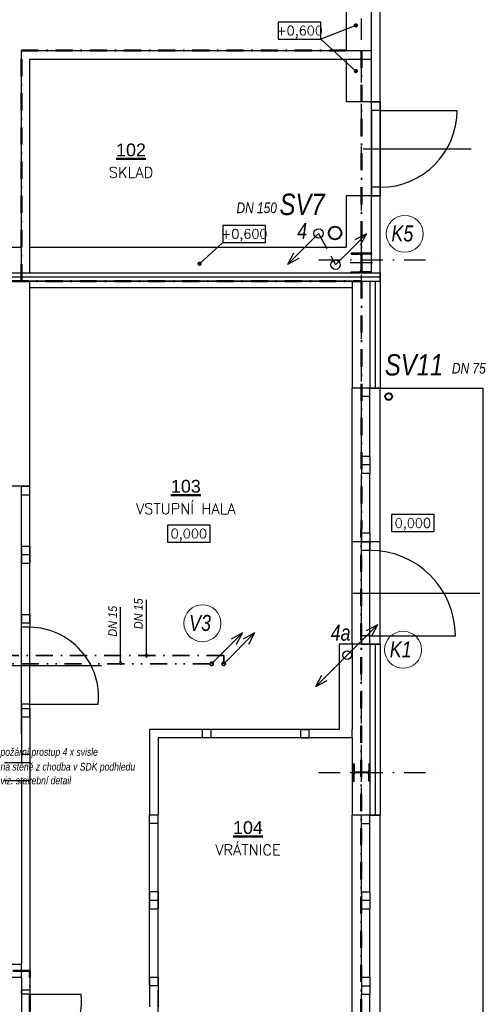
# Model space of a CAD drawing. Header units: millimetres. Extents: x 6435372 to 7248404, y 1559872 to 1886246.
# Tile 164 of 208: x 6908028 to 6913456, y 1762444 to 1773970. Entities that reach past the tile are written whole.
import ezdxf
from ezdxf.enums import TextEntityAlignment as Align

# ---------------------------------------------------------------- set-up
doc = ezdxf.new("R2010")
doc.units = ezdxf.units.MM
for name, pattern in [('CONTINOUS', [0]), ('DASHDOT', [1, 0.5, -0.25, 0, -0.25]), ('DASHED', [0.75, 0.5, -0.25]), ('DĚLICÍ', [1.25, 0.5, -0.25, 0, -0.25, 0, -0.25]), ('ČERCHOVANÁ', [1, 0.5, -0.25, 0, -0.25])]:
    doc.linetypes.add(name, pattern=pattern)
for name, color, linetype, lineweight in [('CKPOPISM', 8, 'Continuous', 50), ('CKPOPISM_POPIS', 8, 'Continuous', 25), ('požární prostup', 240, 'Continuous', 35), ('požární úseky', 21, 'ČERCHOVANÁ', 50), ('ZTI-DEŠŤOVÁ-KANALIZACE', 210, 'KANALIZACE', 40), ('ZTI-SPLAŠKOVÁ KANALIZACE', 80, 'Continuous', 30), ('ZTI-SVODY', 31, 'KANALIZACE', 40), ('ZTI-VODA STUDENÁ', 170, 'ČERCHOVANÁ', 35), ('ZTI-VODA TEPLÁ', 10, 'DĚLICÍ', 35)]:
    doc.layers.add(name, color=color, linetype=linetype, lineweight=lineweight)
for name, color, linetype in [('matrice DPS', 122, 'Continuous'), ('ZTI_KAN-POPIS', 7, 'Continuous'), ('ZTI_POPIS', 7, 'Continuous')]:
    doc.layers.add(name, color=color, linetype=linetype)
doc.styles.add('ARIAL', font='arial.ttf')
doc.styles.add('INDRA', font='ariali.ttf')
doc.styles.get("Standard").update_dxf_attribs({"font": 'romans.shx'})
doc.linetypes.add('IZOLACE_POLYSTYREN_EXPANDOVANY', pattern='A,1,[224,CADKON.SHX,S=0.01,R=0,X=-0.5,Y=-1.74],-2', length=3)
doc.linetypes.add('IZOLACE_POLYSTYREN_PENOVY', pattern='A,0.001,[228,CADKON.SHX,S=0.1,R=0,X=0,Y=0],-2', length=2.001)
doc.linetypes.add('KANALIZACE', pattern='A,30,-3.5,["C",Standard,S=2.54,R=0,X=-3.81,Y=-1.27],-0.001', length=33.501)
doc.dimstyles.new('CADKON', dxfattribs={"dimscale": 100, "dimtxt": 2.2, "dimasz": 2.5, "dimexe": 1.8, "dimexo": 5, "dimgap": 0.6, "dimtad": 1, "dimrnd": 1, "dimtxsty": 'Standard', "dimblk1": 'OBLIQUE', "dimblk2": 'OBLIQUE', "dimsah": 1, "dimcen": 2.5, "dimadec": 1, "dimazin": 2, "dimtfac": 1, "dimtdec": 4, "dimtix": 1, "dimtmove": 2, "dimatfit": 3, "dimldrblk": 'OPEN30', "dimfxl": 5, "dimfxlon": 1, "dimtolj": 1, "dimarcsym": 0})

# ---------------------------------------------------------------- blocks, each defined once
blk = doc.blocks.new('CK_S_EXT_HEAHEA240')
for p, q in [((-120, 115), (120, 115)), ((-120, 115), (-120, 103)), ((-120, 103), (-24.75, 103)), ((-3.75, -82), (-3.75, 82)), ((3.75, -82), (3.75, 82)), ((120, 103), (24.75, 103)), ((120, 115), (120, 103)), ((-120, -115), (-120, -103)), ((-120, -103), (-24.75, -103)), ((-120, -115), (120, -115)), ((120, -103), (24.75, -103)), ((120, -115), (120, -103))]:
    blk.add_line(p, q)
for centre, start, end in [((-24.75, 82), 0, 90), ((24.75, 82), 90, 180), ((-24.75, -82), 270, 0), ((24.75, -82), 180, 270)]:
    blk.add_arc(centre, 21, start, end)
blk = doc.blocks.new('CK_S_EXT_HEAHEA200')
for p, q in [((-100, 95), (100, 95)), ((-100, 95), (-100, 85)), ((-100, 85), (-21.25, 85)), ((-3.25, -67), (-3.25, 67)), ((3.25, -67), (3.25, 67)), ((100, 85), (21.25, 85)), ((100, 95), (100, 85)), ((-100, -95), (-100, -85)), ((-100, -85), (-21.25, -85)), ((-100, -95), (100, -95)), ((100, -85), (21.25, -85)), ((100, -95), (100, -85))]:
    blk.add_line(p, q)
for centre, start, end in [((-21.25, 67), 0, 90), ((21.25, 67), 90, 180), ((-21.25, -67), 270, 0), ((21.25, -67), 180, 270)]:
    blk.add_arc(centre, 18, start, end)
blk = doc.blocks.new('CKBL2112015091058', base_point=(102208, 60893))
blk = doc.blocks.new('CKBL2112015091548', base_point=(101049, 65429))
blk = doc.blocks.new('CKBL2112615105543', base_point=(101423, 69100))
blk = doc.blocks.new('_Oblique')
at = {"color": 0, "lineweight": -2}
blk.add_line((-0.5, -0.5), (0.5, 0.5), dxfattribs=at)
blk = doc.blocks.new('*U1021')
at = {"color": 0, "linetype": 'ByBlock', "lineweight": -2}
blk.add_lwpolyline([(-5, -2), (5, -2), (5, 2), (-5, 2), (-5, -2)], dxfattribs=at)
blk = doc.blocks.new('*U1026')
at = {"color": 0, "linetype": 'ByBlock', "lineweight": -2}
blk.add_lwpolyline([(-5, -2), (5, -2), (5, 2), (-5, 2), (-5, -2)], dxfattribs=at)
blk = doc.blocks.new('*U1027')
at = {"color": 0, "linetype": 'ByBlock', "lineweight": -2}
blk.add_lwpolyline([(-5, -2), (5, -2), (5, 2), (-5, 2), (-5, -2)], dxfattribs=at)
blk = doc.blocks.new('_DotSmall')
at = {"color": 0, "linetype": 'ByBlock', "const_width": 0.5}
blk.add_lwpolyline([(-0.0625, 0, 1), (0.0625, 0, 1)], format="xyb", close=True, dxfattribs=at)

msp = doc.modelspace()

# ---------------------------------------------------------------- linework, layer by layer
at = {"layer": 'matrice DPS', "linetype": 'DASHDOT', "ltscale": 500}
for p, q in [((6912028.8, 1758731.7), (6912028.8, 1794158)), ((6911528.8, 1771158), (6913028.8, 1771158)), ((6911528.8, 1765158), (6913028.8, 1765158))]:
    msp.add_line(p, q, dxfattribs=at)
at = {"layer": 'matrice DPS', "ltscale": 500}
for p, q in [((6912248.8, 1773008), (6912248.8, 1793408)), ((6912148.8, 1773608), (6912148.8, 1793308)), ((6911848.8, 1793008), (6911848.8, 1773608)), ((6908048.8, 1771008), (6908048.8, 1773608)), ((6908048.8, 1773608), (6912148.8, 1773608)), ((6908148.8, 1771008), (6908148.8, 1773508)), ((6908148.8, 1773508), (6912148.8, 1773508)), ((6911848.8, 1773508), (6911848.8, 1773008)), ((6912148.8, 1773508), (6912148.8, 1773608)), ((6912148.8, 1773008), (6912148.8, 1773508)), ((6912148.8, 1773008), (6911848.8, 1773008)), ((6912148.8, 1771908), (6912148.8, 1773008)), ((6912248.8, 1773008), (6912148.8, 1773008)), ((6912148.8, 1772908), (6912148.8, 1773008)), ((6912148.8, 1773008), (6912248.8, 1773008)), ((6912248.8, 1773008), (6912248.8, 1771908)), ((6912248.8, 1771908), (6912248.8, 1773008)), ((6912248.8, 1773008), (6912248.8, 1772908)), ((6912248.8, 1772908), (6912148.8, 1772908)), ((6912148.8, 1772908), (6912148.8, 1772008)), ((6912248.8, 1772908), (6913148.8, 1772908)), ((6912248.8, 1772908), (6912248.8, 1772008)), ((6912048.8, 1772458), (6913312.8, 1772458)), ((6912148.8, 1772008), (6912148.8, 1771908)), ((6912248.8, 1772008), (6912148.8, 1772008)), ((6912248.8, 1771908), (6912248.8, 1772008)), ((6912148.8, 1771908), (6911848.8, 1771908)), ((6911848.8, 1771908), (6911848.8, 1771308)), ((6912148.8, 1771008), (6912148.8, 1771908)), ((6912248.8, 1771908), (6912148.8, 1771908)), ((6912148.8, 1771908), (6912248.8, 1771908)), ((6912248.8, 1770908), (6912248.8, 1771908)), ((6907923.8, 1771308), (6908048.8, 1771308)), ((6908148.8, 1771308), (6911848.8, 1771308)), ((6912028.8, 1771248), (6912028.8, 1770998)), ((6912158.8, 1771123), (6911898.8, 1771123)), ((6907923.8, 1771008), (6908048.8, 1771008)), ((6907923.8, 1771008), (6912248.8, 1771008)), ((6908148.8, 1771008), (6912148.8, 1771008)), ((6912148.8, 1771008), (6912248.8, 1771008)), ((6912248.8, 1771008), (6912248.8, 1770908)), ((6908048.8, 1770908), (6907923.8, 1770908)), ((6907923.8, 1770908), (6912248.8, 1770908)), ((6911918.8, 1770908), (6908048.8, 1770908)), ((6908148.8, 1770833), (6908148.8, 1770908)), ((6911918.8, 1770908), (6911918.8, 1769658)), ((6911918.8, 1770908), (6911918.8, 1770833)), ((6911918.8, 1770908), (6912248.8, 1770908)), ((6912128.8, 1770908), (6912128.8, 1769658)), ((6912128.8, 1770908), (6912248.8, 1770908)), ((6912248.8, 1770908), (6912248.8, 1769658)), ((6908148.8, 1770833), (6911918.8, 1770833)), ((6908148.8, 1768508), (6908148.8, 1770833)), ((6911918.8, 1767858), (6911918.8, 1769658)), ((6912248.8, 1769658), (6911918.8, 1769658)), ((6912028.8, 1769558), (6912028.8, 1769658)), ((6912128.8, 1769658), (6912028.8, 1769658)), ((6912128.8, 1769558), (6912128.8, 1769658)), ((6912128.8, 1769658), (6912248.8, 1769658)), ((6912248.8, 1767858), (6912248.8, 1769658)), ((6912248.8, 1769658), (6913448.8, 1769658)), ((6913448.8, 1769658), (6913448.8, 1759752.5)), ((6912028.8, 1768858), (6912028.8, 1769558)), ((6912128.8, 1769558), (6912028.8, 1769558)), ((6912128.8, 1768858), (6912128.8, 1769558)), ((6912128.8, 1768858), (6912028.8, 1768858)), ((6912028.8, 1768858), (6912028.8, 1768758)), ((6912128.8, 1768858), (6912128.8, 1768758)), ((6912128.8, 1768758), (6912028.8, 1768758)), ((6912028.8, 1768758), (6912028.8, 1768658)), ((6912128.8, 1768758), (6912128.8, 1768658)), ((6912028.8, 1767958), (6912028.8, 1768658)), ((6912128.8, 1768658), (6912028.8, 1768658)), ((6912128.8, 1767958), (6912128.8, 1768658)), ((6908148.8, 1768508), (6907923.8, 1768508)), ((6908048.8, 1768508), (6908148.8, 1768508)), ((6908048.8, 1768508), (6908148.8, 1768508)), ((6908048.8, 1766908), (6908048.8, 1768508)), ((6908048.8, 1768408), (6908048.8, 1768508)), ((6908048.8, 1768508), (6908148.8, 1768508)), ((6908148.8, 1766908), (6908148.8, 1768508)), ((6908148.8, 1768408), (6908148.8, 1768508)), ((6908048.8, 1767808), (6908048.8, 1768408)), ((6908048.8, 1768408), (6908148.8, 1768408)), ((6908148.8, 1767808), (6908148.8, 1768408)), ((6911918.8, 1766658), (6911918.8, 1767858)), ((6912248.8, 1767858), (6911918.8, 1767858)), ((6912248.8, 1767858), (6911918.8, 1767858)), ((6912128.8, 1767958), (6912028.8, 1767958)), ((6912028.8, 1767958), (6912028.8, 1767858)), ((6912028.8, 1767758), (6912028.8, 1767858)), ((6912028.8, 1767858), (6912128.8, 1767858)), ((6912128.8, 1767858), (6912028.8, 1767858)), ((6912128.8, 1767958), (6912128.8, 1767858)), ((6912128.8, 1766658), (6912128.8, 1767858)), ((6912128.8, 1767858), (6912128.8, 1767758)), ((6912248.8, 1766658), (6912248.8, 1767858)), ((6908048.8, 1767808), (6908148.8, 1767808)), ((6908048.8, 1767808), (6908048.8, 1767708)), ((6908148.8, 1767808), (6908148.8, 1767708)), ((6912128.8, 1767758), (6912028.8, 1767758)), ((6912028.8, 1766758), (6912028.8, 1767758)), ((6912128.8, 1766758), (6912128.8, 1767758)), ((6908048.8, 1767708), (6908148.8, 1767708)), ((6908048.8, 1767708), (6908048.8, 1767608)), ((6908148.8, 1767708), (6908148.8, 1767608)), ((6908048.8, 1767008), (6908048.8, 1767608)), ((6908048.8, 1767608), (6908148.8, 1767608)), ((6908148.8, 1767008), (6908148.8, 1767608)), ((6911914.8, 1767258), (6913414.8, 1767258)), ((6908048.8, 1767008), (6908148.8, 1767008)), ((6908048.8, 1767008), (6908048.8, 1766908)), ((6908148.8, 1767008), (6908148.8, 1766908)), ((6908048.8, 1766908), (6908148.8, 1766908)), ((6908048.8, 1766858), (6908048.8, 1766908)), ((6908048.8, 1766908), (6908148.8, 1766908)), ((6908048.8, 1766908), (6908148.8, 1766908)), ((6908048.8, 1766908), (6908148.8, 1766908)), ((6908048.8, 1765958), (6908048.8, 1766858)), ((6908148.8, 1766858), (6908048.8, 1766858)), ((6908148.8, 1766908), (6908148.8, 1766858)), ((6908148.8, 1765958), (6908148.8, 1766858)), ((6908048.8, 1765608), (6908048.8, 1766808)), ((6912128.8, 1766758), (6912028.8, 1766758)), ((6912028.8, 1766758), (6912028.8, 1766658)), ((6912128.8, 1766658), (6912128.8, 1766758)), ((6912128.8, 1766758), (6913128.8, 1766758)), ((6911918.8, 1766658), (6911768.8, 1766658)), ((6911768.8, 1766658), (6911768.8, 1765663)), ((6912248.8, 1766658), (6911918.8, 1766658)), ((6911918.8, 1766658), (6911918.8, 1765663)), ((6912028.8, 1766658), (6912128.8, 1766658)), ((6912128.8, 1766658), (6912128.8, 1764658)), ((6912128.8, 1766658), (6912248.8, 1766658)), ((6912248.8, 1766658), (6912248.8, 1764658)), ((6908984.8, 1766408), (6907784.8, 1766408)), ((6908148.8, 1765958), (6908048.8, 1765958)), ((6908048.8, 1765958), (6908048.8, 1765908)), ((6908048.8, 1765908), (6908148.8, 1765908)), ((6908048.8, 1765908), (6908148.8, 1765908)), ((6908048.8, 1765908), (6908148.8, 1765908)), ((6908048.8, 1765908), (6908048.8, 1765273)), ((6908048.8, 1765808), (6908048.8, 1765908)), ((6908048.8, 1765908), (6908148.8, 1765908)), ((6908148.8, 1765908), (6908148.8, 1765958)), ((6908148.8, 1765958), (6908948.8, 1765958)), ((6908148.8, 1765908), (6908148.8, 1765273)), ((6908148.8, 1765808), (6908148.8, 1765908)), ((6908048.8, 1765808), (6908048.8, 1765373)), ((6908048.8, 1765808), (6908148.8, 1765808)), ((6908148.8, 1765808), (6908148.8, 1765373)), ((6909548.8, 1765663), (6909548.8, 1764663)), ((6910168.8, 1765663), (6909548.8, 1765663)), ((6911418.8, 1765663), (6910168.8, 1765663)), ((6910168.8, 1765563), (6910168.8, 1765663)), ((6910268.8, 1765663), (6910168.8, 1765663)), ((6910168.8, 1765563), (6910168.8, 1765663)), ((6911318.8, 1765663), (6910268.8, 1765663)), ((6910268.8, 1765563), (6910268.8, 1765663)), ((6911318.8, 1765563), (6911318.8, 1765663)), ((6911318.8, 1765663), (6911418.8, 1765663)), ((6911418.8, 1765563), (6911418.8, 1765663)), ((6911418.8, 1765563), (6911418.8, 1765663)), ((6911768.8, 1765663), (6911418.8, 1765663)), ((6911918.8, 1765563), (6911918.8, 1765663)), ((6909648.8, 1765563), (6909648.8, 1764663)), ((6910168.8, 1765563), (6909648.8, 1765563)), ((6911418.8, 1765563), (6910168.8, 1765563)), ((6910268.8, 1765563), (6910168.8, 1765563)), ((6911318.8, 1765563), (6910268.8, 1765563)), ((6911318.8, 1765563), (6911418.8, 1765563)), ((6911918.8, 1765563), (6911418.8, 1765563)), ((6911918.8, 1765563), (6911918.8, 1764658)), ((6908048.8, 1765373), (6908148.8, 1765373)), ((6908048.8, 1765373), (6908048.8, 1765273)), ((6908148.8, 1765373), (6908148.8, 1765273)), ((6907848.8, 1765273), (6908048.8, 1765273)), ((6908048.8, 1765273), (6908148.8, 1765273)), ((6908048.8, 1765273), (6908148.8, 1765273)), ((6908048.8, 1765273), (6908148.8, 1765273)), ((6908148.8, 1765273), (6908148.8, 1762613)), ((6912028.8, 1765048), (6912028.8, 1765268)), ((6912133.8, 1765158), (6911923.8, 1765158)), ((6907848.8, 1765063), (6908048.8, 1765063)), ((6908048.8, 1765063), (6908048.8, 1762913)), ((6908048.8, 1765063), (6908148.8, 1765063)), ((6909548.8, 1764663), (6909648.8, 1764663)), ((6909548.8, 1762663), (6909548.8, 1764663)), ((6909548.8, 1764563), (6909548.8, 1764663)), ((6909548.8, 1764663), (6909648.8, 1764663)), ((6909648.8, 1762663), (6909648.8, 1764663)), ((6909648.8, 1764563), (6909648.8, 1764663)), ((6911918.8, 1761658), (6911918.8, 1764658)), ((6912248.8, 1764658), (6911918.8, 1764658)), ((6912028.8, 1764558), (6912028.8, 1764658)), ((6912128.8, 1764658), (6912028.8, 1764658)), ((6912128.8, 1764558), (6912128.8, 1764658)), ((6912128.8, 1764658), (6912248.8, 1764658)), ((6912248.8, 1761658), (6912248.8, 1764658)), ((6909548.8, 1763763), (6909548.8, 1764563)), ((6909548.8, 1764563), (6909648.8, 1764563)), ((6909648.8, 1763763), (6909648.8, 1764563)), ((6912028.8, 1763758), (6912028.8, 1764558)), ((6912128.8, 1764558), (6912028.8, 1764558)), ((6912128.8, 1763758), (6912128.8, 1764558)), ((6909548.8, 1763763), (6909648.8, 1763763)), ((6909548.8, 1763763), (6909548.8, 1763663)), ((6909648.8, 1763763), (6909648.8, 1763663)), ((6912128.8, 1763758), (6912028.8, 1763758)), ((6912028.8, 1763758), (6912028.8, 1763658)), ((6912128.8, 1763758), (6912128.8, 1763658)), ((6909548.8, 1763663), (6909648.8, 1763663)), ((6909548.8, 1763663), (6909548.8, 1763563)), ((6909648.8, 1763663), (6909648.8, 1763563)), ((6912128.8, 1763658), (6912028.8, 1763658)), ((6912028.8, 1763658), (6912028.8, 1763558)), ((6912128.8, 1763658), (6912128.8, 1763558)), ((6909548.8, 1763563), (6909648.8, 1763563)), ((6909548.8, 1762763), (6909548.8, 1763563)), ((6909648.8, 1762763), (6909648.8, 1763563)), ((6912028.8, 1762758), (6912028.8, 1763558)), ((6912128.8, 1763558), (6912028.8, 1763558)), ((6912128.8, 1762758), (6912128.8, 1763558)), ((6906148.8, 1762913), (6908048.8, 1762913)), ((6908048.8, 1762763), (6908048.8, 1762913)), ((6906148.8, 1762763), (6908048.8, 1762763)), ((6908048.8, 1762763), (6908048.8, 1762613)), ((6909548.8, 1762763), (6909648.8, 1762763)), ((6909548.8, 1762763), (6909548.8, 1762663)), ((6909648.8, 1762763), (6909648.8, 1762663)), ((6912128.8, 1762758), (6912028.8, 1762758)), ((6912028.8, 1762758), (6912028.8, 1762658)), ((6912128.8, 1762758), (6912128.8, 1762658)), ((6908048.8, 1762613), (6908148.8, 1762613)), ((6908048.8, 1762613), (6908048.8, 1761813)), ((6908048.8, 1762563), (6908048.8, 1762613)), ((6908048.8, 1762613), (6908148.8, 1762613)), ((6908048.8, 1762563), (6908048.8, 1761863)), ((6908148.8, 1762563), (6908048.8, 1762563)), ((6908148.8, 1762613), (6908148.8, 1762563)), ((6908148.8, 1762563), (6908148.8, 1761863)), ((6908148.8, 1762563), (6908748.8, 1762563)), ((6909548.8, 1762663), (6909548.8, 1762413)), ((6909548.8, 1762663), (6909648.8, 1762663)), ((6909548.8, 1762663), (6909648.8, 1762663)), ((6909648.8, 1762663), (6909648.8, 1762413)), ((6909648.8, 1761813), (6909648.8, 1762613)), ((6912128.8, 1762658), (6912028.8, 1762658)), ((6912028.8, 1762658), (6912028.8, 1762558)), ((6912028.8, 1761758), (6912028.8, 1762558)), ((6912128.8, 1762558), (6912028.8, 1762558)), ((6912128.8, 1762658), (6912128.8, 1762558)), ((6912128.8, 1761758), (6912128.8, 1762558))]:
    msp.add_line(p, q, dxfattribs=at)
at = {"layer": 'matrice DPS', "linetype": 'Continuous', "ltscale": 500}
msp.add_line((6908048.8, 1771008), (6908148.8, 1771008), dxfattribs=at)
at = {"layer": 'matrice DPS', "linetype": 'IZOLACE_POLYSTYREN_PENOVY', "ltscale": 500}
msp.add_lwpolyline([(6907923.8, 1770958), (6912248.8, 1770958)], dxfattribs=at)
at = {"layer": 'matrice DPS', "linetype": 'IZOLACE_POLYSTYREN_EXPANDOVANY', "ltscale": 500}
for points in [[(6912188.8, 1770908), (6912188.8, 1769658)], [(6912188.8, 1766658), (6912188.8, 1764658)]]:
    msp.add_lwpolyline(points, dxfattribs=at)
at = {"layer": 'matrice DPS', "ltscale": 500}
for centre, radius in [((6911720.7, 1771472.5), 75), ((6911862.1, 1766530.8), 50)]:
    msp.add_circle(centre, radius, dxfattribs=at)
for centre, radius, start, end in [((6912248.8, 1772908), 900, 270, 0), ((6912128.8, 1766758), 1000, 0, 90), ((6908133.4, 1766038.8), 819.4, 354.34379, 88.92328), ((6908133.2, 1762483.6), 620.7, 271.44332, 7.35409)]:
    msp.add_arc(centre, radius, start, end, dxfattribs=at)
at = {"layer": 'požární úseky', "ltscale": 400}
for p, q in [((6908048.8, 1770908), (6908048.8, 1773608)), ((6908048.8, 1773608), (6912028.8, 1773608)), ((6912028.8, 1773608), (6912028.8, 1770908)), ((6895528.8, 1770913), (6912028.8, 1770908)), ((6912028.8, 1770908), (6912025.8, 1761158)), ((6908148.8, 1762834.6), (6906063.3, 1762834.6)), ((6908148.8, 1761158), (6908148.8, 1762834.6))]:
    msp.add_line(p, q, dxfattribs=at)
at = {"layer": 'ZTI-DEŠŤOVÁ-KANALIZACE', "ltscale": 400}
for centre, radius in [((6911720.7, 1771472.5), 75), ((6912348.8, 1769558), 40)]:
    msp.add_circle(centre, radius, dxfattribs=at)
at = {"layer": 'ZTI-SPLAŠKOVÁ KANALIZACE', "linetype": 'DASHED', "ltscale": 400}
msp.add_line((6911526.9, 1771467.9), (6911726, 1771102), dxfattribs=at)
at = {"layer": 'ZTI-SPLAŠKOVÁ KANALIZACE', "lineweight": 18, "ltscale": 400}
for centre in [(6912535.9, 1771463.8), (6912516.1, 1766595.2)]:
    msp.add_circle(centre, 216.2, dxfattribs=at)
at = {"layer": 'ZTI-SPLAŠKOVÁ KANALIZACE', "ltscale": 400}
for centre, radius in [((6911526.9, 1771467.9), 55), ((6911726, 1771102), 55), ((6911862.1, 1766530.8), 50)]:
    msp.add_circle(centre, radius, dxfattribs=at)
at = {"layer": 'ZTI-VODA STUDENÁ', "ltscale": 400}
for q in [(6906157.8, 1766527.5), (6910417.3, 1766430.3)]:
    msp.add_line((6910417.3, 1766527.5), q, dxfattribs=at)
at = {"layer": 'ZTI-VODA STUDENÁ', "linetype": 'CONTINOUS', "lineweight": 18, "ltscale": 400}
msp.add_circle((6910167.3, 1766904.3), 216.2, dxfattribs=at)
at = {"layer": 'ZTI-VODA STUDENÁ', "ltscale": 400}
msp.add_circle((6910417.3, 1766430.3), 20, dxfattribs=at)
at = {"layer": 'ZTI-VODA TEPLÁ', "ltscale": 400}
msp.add_line((6910254.6, 1766430.3), (6906257.8, 1766430.3), dxfattribs=at)
msp.add_circle((6910274.6, 1766430.3), 20, dxfattribs=at)
at = {"layer": 'ZTI_KAN-POPIS', "ltscale": 400}
for p, q in [((6911526.9, 1771467.9), (6911165.9, 1771106.8)), ((6911726, 1771102), (6912087.1, 1771463.1)), ((6912087.1, 1771463.1), (6911953.6, 1771391.7)), ((6912087.1, 1771463.1), (6912015.7, 1771329.6)), ((6911165.9, 1771106.8), (6911237.3, 1771240.3)), ((6911165.9, 1771106.8), (6911299.3, 1771178.2)), ((6911855.4, 1766524.5), (6912216.4, 1766885.6)), ((6912216.4, 1766885.6), (6912082.9, 1766814.1)), ((6912216.4, 1766885.6), (6912145, 1766752.1)), ((6911855.4, 1766524.5), (6911494.3, 1766163.4)), ((6911494.3, 1766163.4), (6911565.7, 1766296.9)), ((6911494.3, 1766163.4), (6911627.8, 1766234.9))]:
    msp.add_line(p, q, dxfattribs=at)
at = {"layer": 'ZTI_POPIS', "ltscale": 200}
for p, q in [((6909511.6, 1766548.6), (6909511.6, 1767178.9)), ((6909209.5, 1766460.8), (6909209.6, 1767091.2))]:
    msp.add_line(p, q, dxfattribs=at)
at = {"layer": 'ZTI_POPIS', "ltscale": 400}
for p, q in [((6910274.6, 1766430.3), (6910635.7, 1766791.4)), ((6910417.3, 1766430.3), (6910778.3, 1766791.4)), ((6910635.7, 1766791.4), (6910502.2, 1766719.9)), ((6910635.7, 1766791.4), (6910564.3, 1766657.9)), ((6910778.3, 1766791.4), (6910644.8, 1766719.9)), ((6910778.3, 1766791.4), (6910706.9, 1766657.9))]:
    msp.add_line(p, q, dxfattribs=at)

# ---------------------------------------------------------------- block references
at = {"layer": 'matrice DPS', "ltscale": 500}
ref = msp.add_blockref('*U1021', (6911304.1, 1773842), dxfattribs=dict(at, xscale=50, yscale=50, zscale=50))
ref.add_attrib('Výška', '+0,600', dxfattribs={"layer": '0', "color": 0, "linetype": 'ByBlock', "lineweight": -2, "height": 110}).set_placement((6911304.1, 1773842), align=Align.MIDDLE_CENTER)
ref = msp.add_blockref('CKBL2112615105543', (6909331.5, 1772120.1), dxfattribs=dict(at, xscale=0.5, yscale=0.5, zscale=0.5))
ref.add_attrib('JMENO', 'SKLAD', dxfattribs={"layer": 'CKPOPISM_POPIS', "height": 125}).set_placement((6909331.5, 1772120.1), align=Align.CENTER)
ref.add_attrib('CISLO', '%%U102', dxfattribs={"layer": 'CKPOPISM', "height": 150, "style": 'ARIAL'}).set_placement((6909331.5, 1772370.1), align=Align.CENTER)
ref = msp.add_blockref('*U1021', (6910656.1, 1771462.2), dxfattribs=dict(at, xscale=50, yscale=50, zscale=50))
ref.add_attrib('Výška', '+0,600', dxfattribs={"layer": '0', "color": 0, "linetype": 'ByBlock', "lineweight": -2, "height": 110}).set_placement((6910656.1, 1771462.2), align=Align.MIDDLE_CENTER)
for name, p, rotation in [('CK_S_EXT_HEAHEA240', (6912028.8, 1771123), 180), ('CK_S_EXT_HEAHEA200', (6912028.8, 1765158), 90)]:
    msp.add_blockref(name, p, dxfattribs=dict(at, rotation=rotation))
ref = msp.add_blockref('CKBL2112015091548', (6909973.6, 1768183.3), dxfattribs=dict(at, xscale=0.5, yscale=0.5, zscale=0.5))
ref.add_attrib('JMENO', 'VSTUPNÍ HALA', dxfattribs={"layer": 'CKPOPISM_POPIS', "height": 125}).set_placement((6909973.6, 1768183.3), align=Align.CENTER)
ref.add_attrib('CISLO', '%%U103', dxfattribs={"layer": 'CKPOPISM', "height": 150, "style": 'ARIAL'}).set_placement((6909973.6, 1768433.3), align=Align.CENTER)
ref = msp.add_blockref('*U1027', (6912631.2, 1768078.1), dxfattribs=dict(at, xscale=50, yscale=50, zscale=50))
ref.add_attrib('Výška', '0,000', dxfattribs={"layer": '0', "color": 0, "linetype": 'ByBlock', "lineweight": -2, "height": 110}).set_placement((6912631.2, 1768078.1), align=Align.MIDDLE_CENTER)
ref = msp.add_blockref('*U1026', (6910008.5, 1767954.1), dxfattribs=dict(at, xscale=50, yscale=50, zscale=50))
ref.add_attrib('Výška', '0,000', dxfattribs={"layer": '0', "color": 0, "linetype": 'ByBlock', "lineweight": -2, "height": 110}).set_placement((6910008.5, 1767954.1), align=Align.MIDDLE_CENTER)
ref = msp.add_blockref('CKBL2112015091058', (6910700.9, 1764188.8), dxfattribs=dict(at, xscale=0.5, yscale=0.5, zscale=0.5))
ref.add_attrib('JMENO', 'VRÁTNICE', dxfattribs={"layer": 'CKPOPISM_POPIS', "height": 125}).set_placement((6910700.9, 1764188.8), align=Align.CENTER)
ref.add_attrib('CISLO', '%%U104', dxfattribs={"layer": 'CKPOPISM', "height": 150, "style": 'ARIAL'}).set_placement((6910700.9, 1764438.8), align=Align.CENTER)
at = {"layer": 'ZTI_POPIS', "ltscale": 200, "xscale": 168.75, "yscale": 337.4999999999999, "zscale": 168.75, "rotation": 179.9999999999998}
for p in [(6909511.6, 1766527.5), (6909209.5, 1766439.7)]:
    msp.add_blockref('_DotSmall', p, dxfattribs=at)

# ---------------------------------------------------------------- texts
at = {"layer": 'požární prostup', "ltscale": 400, "style": 'INDRA', "width": 0.8}
for s, p in [('požární prostup 4 x svisle', (6907803.7, 1765353.5)), ('na stěně z chodba v SDK podhledu', (6907803.7, 1765180.7)), ('viz. stavební detail', (6907803.7, 1765019.6))]:
    msp.add_text(s, height=90, dxfattribs=at).set_placement(p)
at = {"layer": 'ZTI-DEŠŤOVÁ-KANALIZACE', "ltscale": 400, "style": 'INDRA', "width": 0.8}
for s, p in [('SV7', (6911070.7, 1771683.3)), ('SV11', (6912303.8, 1769804.8))]:
    msp.add_text(s, height=250, dxfattribs=at).set_placement(p)
at = {"layer": 'ZTI-SPLAŠKOVÁ KANALIZACE', "linetype": 'DASHED', "ltscale": 400, "style": 'INDRA', "width": 0.8}
for s, p in [('K5', (6912380.1, 1771373.8)), ('K1', (6912360.3, 1766505.3))]:
    msp.add_text(s, height=187.5, dxfattribs=at).set_placement(p)
at = {"layer": 'ZTI-SVODY', "ltscale": 50, "style": 'INDRA', "width": 0.8}
for s, p in [('4', (6911277.1, 1771403)), ('4a', (6911668.3, 1766700.3))]:
    msp.add_text(s, height=187.5, dxfattribs=at).set_placement(p)
at = {"layer": 'ZTI-VODA STUDENÁ', "ltscale": 400, "style": 'INDRA', "width": 0.9}
msp.add_text('DN 15', height=101.25, rotation=90, dxfattribs=at).set_placement((6909468.9, 1766835.3))
at = {"layer": 'ZTI-VODA STUDENÁ', "ltscale": 400, "style": 'INDRA', "width": 0.8}
msp.add_text('V3', height=187.5, dxfattribs=at).set_placement((6910011.6, 1766814.4))
at = {"layer": 'ZTI-VODA TEPLÁ', "ltscale": 400, "style": 'INDRA', "width": 0.9}
msp.add_text('DN 15', height=101.25, rotation=90, dxfattribs=at).set_placement((6909166.8, 1766747.6))
at = {"layer": 'ZTI_POPIS', "linetype": 'Continuous', "style": 'INDRA', "width": 0.8}
for s, p in [('DN 150', (6910566.4, 1771704.9)), ('DN 75', (6913088.6, 1769827.4))]:
    msp.add_text(s, height=125, dxfattribs=at).set_placement(p)

# ---------------------------------------------------------------- leaders
at = {"layer": 'matrice DPS', "ltscale": 500}
for points in [[(6911964.1, 1773902.6), (6911554.1, 1773742)], [(6911964.1, 1773367.8), (6911554.1, 1773742)], [(6910134.5, 1771113), (6910406.1, 1771362.2)]]:
    msp.add_leader(points, dimstyle='CADKON', override={"dimasz": 2, "dimldrblk": 'DotSmall'}, dxfattribs=at)

doc.saveas('drawing.dxf')
